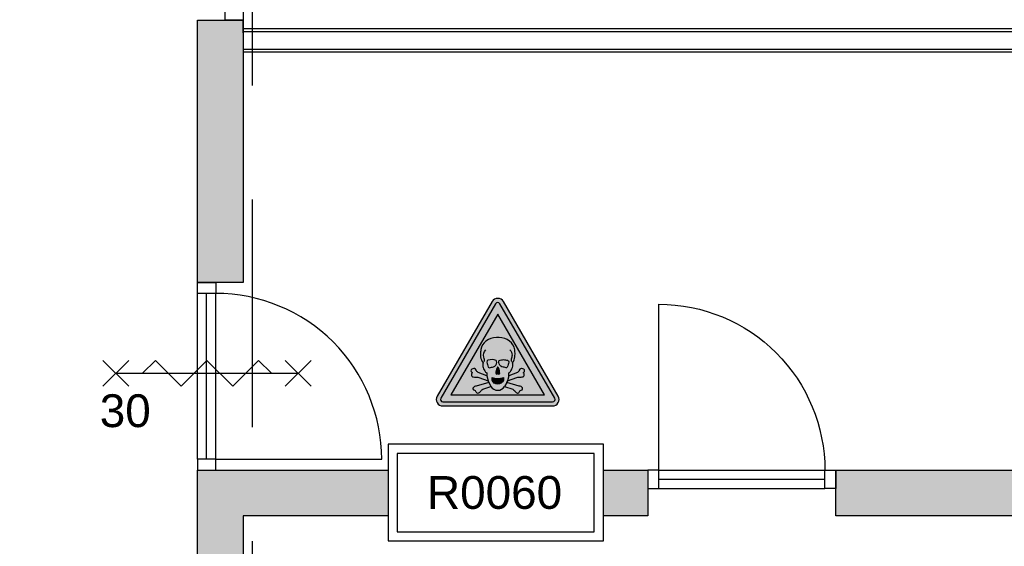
# Model space of a CAD drawing. Header units: millimetres. Extents: x 0 to 116900, y 0 to 82100.
# Tile 24 of 35: x 45527 to 50926, y 56497 to 59386. Entities that reach past the tile are written whole.
import ezdxf
from ezdxf.enums import TextEntityAlignment as Align

# ---------------------------------------------------------------- set-up
doc = ezdxf.new("R2010")
doc.units = ezdxf.units.MM
doc.header["$LTSCALE"] = 50
doc.header["$MEASUREMENT"] = 0
doc.linetypes.add('B0403', pattern=[37.5, 25, -12.5])
doc.layers.get('0').update_dxf_attribs({"color": 8, "linetype": 'CONTINUOUS'})
for name, color, linetype in [('AA22FG2-_BAKSTEEN', 9, 'CONTINUOUS'), ('AA65----_BEVEILIGING', 240, 'CONTINUOUS'), ('AAR0OP1-_OPPERVLAK1', 9, 'CONTINUOUS'), ('AL22FG2-_BAKSTEEN', 2, 'CONTINUOUS'), ('AL22XI--_HOUT', 1, 'CONTINUOUS'), ('AL65----_BEVEILIGING', 240, 'CONTINUOUS'), ('ALR3OR3-_OPPR30', 150, 'B0403'), ('AT$1A---_ALGEMEEN', 7, 'CONTINUOUS'), ('AT65---_BEVEILIGING', 7, 'CONTINUOUS'), ('LAYER01', 252, 'CONTINUOUS'), ('LAYER22', 1, 'CONTINUOUS'), ('LAYER30', 8, 'CONTINUOUS')]:
    doc.layers.add(name, color=color, linetype=linetype)
doc.styles.add('01_100', font='arial.ttf', dxfattribs={"height": 180})
doc.styles.add('03_1', font='arial.ttf', dxfattribs={"height": 3.5})

# ---------------------------------------------------------------- blocks, each defined once
blk = doc.blocks.new('A-S-65S035')
at = {"layer": 'AL65----_BEVEILIGING'}
for p, q in [((-0.7071067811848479, 4.292893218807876), (0.7071067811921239, 5.707106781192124)), ((-0.7071067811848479, 5.707106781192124), (0.7071067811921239, 4.292893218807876)), ((0, 5), (0, -5)), ((-0.7071067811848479, -5.707106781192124), (0.7071067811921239, -4.292893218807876)), ((-0.7071067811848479, -4.292893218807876), (0.7071067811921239, -5.707106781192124))]:
    blk.add_line(p, q, dxfattribs=at)
blk.add_lwpolyline([(0, 3.535533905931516), (0.7071067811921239, 2.828427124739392), (-0.7071067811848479, 1.414213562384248), (0.7071067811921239, 0), (-0.7071067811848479, -1.414213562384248), (0.7071067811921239, -2.828427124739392), (0, -3.535533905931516)], dxfattribs=at)
at = {"layer": 'AT65---_BEVEILIGING', "color": 3, "style": '03_1', "width": 0.8}
blk.add_attdef('TIJD', text='', height=3.5, dxfattribs=at).set_placement((3.637978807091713e-12, -7.5), align=Align.MIDDLE)
blk = doc.blocks.new('B1H-65S003')
at = {"layer": 'AA65----_BEVEILIGING'}
h = blk.add_hatch(color=50, dxfattribs=at)
h.paths.add_polyline_path([(0.375464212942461, 227.2033015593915), (0.375464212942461, 245.9403876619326, 0.2672644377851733), (-25.63251416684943, 230.9689281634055), (-159.7705128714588, 0), (-138.1027548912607, 1.455191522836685e-11), (-9.429712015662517, 221.5589548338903, -0.2672640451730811)])
h.paths.add_polyline_path([(10.1806836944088, 221.5589722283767), (138.8542622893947, 0), (160.5220425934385, 0), (26.38346915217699, 230.9689743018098, 0.2672644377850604), (0.375464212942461, 245.9403876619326), (0.375464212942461, 227.2033015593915, -0.2672648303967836)])
h.paths.add_polyline_path([(160.5220425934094, -1.455191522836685e-11), (138.8542622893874, -1.455191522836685e-11), (260.913505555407, -210.1699570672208, -0.5782028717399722), (251.1083127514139, -227.2033015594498), (0.375464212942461, -227.2033015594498), (0.3754642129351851, -245.9403876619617), (251.1083127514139, -245.9403876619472, 0.5782028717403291), (277.1162910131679, -200.7599549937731)])
h.paths.add_polyline_path([(-250.3563067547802, -227.2033015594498, -0.5782022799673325), (-260.1615096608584, -210.1699744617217), (-138.1027548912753, -1.455191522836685e-11), (-159.7705128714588, -1.455191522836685e-11), (-276.3643118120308, -200.7600011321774, 0.578202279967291), (-250.3563067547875, -245.9403876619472), (0.375464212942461, -245.9403876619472), (0.375464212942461, -227.2033015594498)])
blk.add_hatch(color=50, dxfattribs=at).paths.add_polyline_path([(-213.2462426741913, -194.4184890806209), (213.8995840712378, -194.4184890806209), (0.3565766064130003, 173.3536306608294)])
at = {"layer": 'AL65----_BEVEILIGING'}
h = blk.add_hatch(color=250, dxfattribs=at)
edge = h.paths.add_edge_path()
edge.add_arc((-250.3563067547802, -215.8644646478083), 11.33883691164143, 149.8536041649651, 269.9999999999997)
edge.add_line((-250.3563067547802, -227.2033015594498), (251.1083127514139, -227.2033015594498))
edge.add_arc((251.1083127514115, -215.8644646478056), 11.33883691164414, 270.0000000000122, 390.1464974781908)
edge.add_line((260.913505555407, -210.1699570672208), (10.18068369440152, 221.5589722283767))
edge.add_arc((0.3754908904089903, 215.864464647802), 11.33883691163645, 30.1464974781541, 149.8536041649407)
edge.add_line((-9.429712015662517, 221.5589548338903), (-260.1615096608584, -210.1699744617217))
h.paths.add_polyline_path([(0.3565766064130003, 173.3536306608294), (-213.2462426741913, -194.4184890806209), (213.8995840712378, -194.4184890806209)], flags=16)
h = blk.add_hatch(color=250, dxfattribs=at)
edge = h.paths.add_edge_path()
edge.add_spline(control_points=[(50.5734042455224, -44.37277103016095), (50.5734042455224, -41.16292400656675), (48.47906724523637, -38.21872709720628), (45.59770044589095, -37.14841066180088)], knot_values=[7, 7, 7, 7, 8, 8, 8, 8], degree=3, periodic=0)
edge.add_spline(control_points=[(45.59770044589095, -37.14841066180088), (39.31248487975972, -35.27563247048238), (33.02616703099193, -34.20531603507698), (26.47971048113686, -34.20531603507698)], knot_values=[8, 8, 8, 8, 9, 9, 9, 9], degree=3, periodic=0)
edge.add_spline(control_points=[(26.47971048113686, -34.20531603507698), (20.19339263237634, -34.20531603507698), (13.6447315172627, -35.27563247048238), (7.621859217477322, -37.41626534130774)], knot_values=[9, 9, 9, 9, 10, 10, 10, 10], degree=3, periodic=0)
edge.add_spline(control_points=[(7.359515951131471, -37.41626534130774), (6.050004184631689, -40.0926075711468), (5.265178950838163, -43.30245459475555), (5.265178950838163, -46.51450618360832)], knot_values=[0, 0, 0, 0, 1, 1, 1, 1], degree=3, periodic=0)
edge.add_spline(control_points=[(5.265178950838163, -46.51450618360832), (5.265178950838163, -55.88060170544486), (11.28805125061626, -63.90742382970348), (19.66980838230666, -66.58376605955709)], knot_values=[1, 1, 1, 1, 2, 2, 2, 2], degree=3, periodic=0)
edge.add_spline(control_points=[(19.66980838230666, -66.58376605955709), (26.2184694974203, -68.45544196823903), (32.76602832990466, -70.06146776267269), (39.57372586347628, -70.86503180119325)], knot_values=[2, 2, 2, 2, 3, 3, 3, 3], degree=3, periodic=0)
edge.add_spline(control_points=[(39.57372586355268, -70.86503180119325), (39.5737311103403, -70.86503180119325), (39.83607175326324, -70.86503180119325), (40.09841239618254, -70.86503180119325)], knot_values=[3.00001, 3.00001, 3.00001, 3.00001, 4, 4, 4, 4], degree=3, periodic=0)
edge.add_spline(control_points=[(40.09841239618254, -70.86503180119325), (41.66916514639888, -70.86503180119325), (43.24102017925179, -69.79581764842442), (44.02694769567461, -68.18868957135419)], knot_values=[4, 4, 4, 4, 5, 5, 5, 5], degree=3, periodic=0)
edge.add_spline(control_points=[(44.02694769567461, -68.18868957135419), (47.17065776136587, -60.96432920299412), (49.52733802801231, -53.20425947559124), (50.5734042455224, -45.17633506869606)], knot_values=[5, 5, 5, 5, 6, 6, 6, 6], degree=3, periodic=0)
edge.add_spline(control_points=[(50.5734042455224, -45.17633506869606), (50.5734042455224, -44.90848038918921), (50.5734042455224, -44.64062570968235), (50.5734042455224, -44.37277103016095)], knot_values=[6, 6, 6, 6, 7, 7, 7, 7], degree=3, periodic=0)
edge = h.paths.add_edge_path()
edge.add_spline(control_points=[(-4.163746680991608, -46.51450618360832), (-4.163746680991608, -43.30245459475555), (-4.68788207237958, -40.0926075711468), (-6.259737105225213, -37.41626534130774)], knot_values=[0, 0, 0, 0, 1, 1, 1, 1], degree=3, periodic=0)
edge.add_spline(control_points=[(-6.259737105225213, -37.41626534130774), (-18.56782497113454, -33.13499959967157), (-31.92528590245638, -33.13499959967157), (-44.23447605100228, -37.14841066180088)], knot_values=[6, 6, 6, 6, 7, 7, 7, 7], degree=3, periodic=0)
edge.add_spline(control_points=[(-44.23447605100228, -37.14841066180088), (-47.63887595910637, -38.21872709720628), (-49.73486638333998, -41.69642880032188), (-49.210730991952, -45.44418974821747)], knot_values=[5, 5, 5, 5, 6, 6, 6, 6], degree=3, periodic=0)
edge.add_spline(control_points=[(-49.210730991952, -45.44418974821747), (-48.16301135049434, -53.20425947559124), (-46.06702092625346, -60.96432920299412), (-42.92496428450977, -68.18868957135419)], knot_values=[4, 4, 4, 4, 5, 5, 5, 5], degree=3, periodic=0)
edge.add_spline(control_points=[(-42.92496428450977, -68.18868957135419), (-42.13903676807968, -70.06146776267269), (-40.04414862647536, -71.13288648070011), (-38.21050146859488, -70.86503180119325)], knot_values=[3, 3, 3, 3, 4, 4, 4, 4], degree=3, periodic=0)
edge.add_spline(control_points=[(-38.21050146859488, -70.86503180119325), (-31.4005993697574, -69.79581764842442), (-24.85304053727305, -68.45544196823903), (-18.56782497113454, -66.58376605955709)], knot_values=[2, 2, 2, 2, 3, 3, 3, 3], degree=3, periodic=0)
edge.add_spline(control_points=[(-18.56782497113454, -66.58376605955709), (-9.925929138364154, -63.90742382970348), (-4.163746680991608, -55.88060170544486), (-4.163746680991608, -46.51450618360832)], knot_values=[1, 1, 1, 1, 2, 2, 2, 2], degree=3, periodic=0)
h = blk.add_hatch(color=250, dxfattribs=at)
edge = h.paths.add_edge_path()
edge.add_spline(control_points=[(9.453852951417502, -96.28587385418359), (9.193714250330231, -87.72334237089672), (7.359515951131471, -79.16081088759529), (3.955667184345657, -71.13288648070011)], knot_values=[4, 4, 4, 4, 5, 5, 5, 5], degree=3, periodic=0)
edge.add_spline(control_points=[(3.955667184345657, -71.13288648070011), (3.430980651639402, -69.52796296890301), (2.121468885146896, -68.7243989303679), (0.5496138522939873, -68.7243989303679)], knot_values=[5, 5, 5, 5, 6, 6, 6, 6], degree=3, periodic=0)
edge.add_spline(control_points=[(0.5496138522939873, -68.7243989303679), (0.3659368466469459, -68.7243989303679), (0.1822489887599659, -68.74022149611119), (0, -68.77112044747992)], knot_values=[6, 6, 6, 6, 6.140322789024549, 6.140322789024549, 6.140322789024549, 6.140322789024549], degree=3, periodic=0)
edge.add_line((0, -68.77112044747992), (0, -97.4962049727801))
edge.add_spline(control_points=[(-3.637978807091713e-12, -97.4962049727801), (1.282603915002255, -97.20661457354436), (2.69760916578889, -97.78456983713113), (3.168637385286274, -99.23007076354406)], knot_values=[12.3998304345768, 12.3998304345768, 12.3998304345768, 12.3998304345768, 13, 13, 13, 13], degree=3, periodic=0)
edge.add_spline(control_points=[(3.168637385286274, -99.23007076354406), (3.693323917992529, -100.0336348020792), (4.478149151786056, -100.5682418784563), (5.525317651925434, -100.5682418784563)], knot_values=[0, 0, 0, 0, 1, 1, 1, 1], degree=3, periodic=0)
edge.add_spline(control_points=[(5.525317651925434, -100.5682418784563), (7.884202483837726, -100.5682418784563), (9.453852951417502, -98.69546368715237), (9.453852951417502, -96.28587385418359)], knot_values=[2, 2, 2, 2, 3, 3, 3, 3], degree=3, periodic=0)
edge = h.paths.add_edge_path()
edge.add_spline(control_points=[(0, -68.77112044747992), (-1.116534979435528, -68.9604205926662), (-2.179064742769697, -69.71558419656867), (-2.854234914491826, -70.86503180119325)], knot_values=[6.140322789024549, 6.140322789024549, 6.140322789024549, 6.140322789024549, 7, 7, 7, 7], degree=3, periodic=0)
edge.add_spline(control_points=[(-2.854234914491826, -70.86503180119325), (-5.997393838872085, -78.89295620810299), (-7.829938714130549, -87.45658997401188), (-8.35407410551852, -96.02022373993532)], knot_values=[7, 7, 7, 7, 8, 8, 8, 8], degree=3, periodic=0)
edge.add_spline(control_points=[(-8.35407410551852, -96.02022373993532), (-8.35407410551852, -96.28587385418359), (-8.35407410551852, -96.28587385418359), (-8.35407410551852, -96.28587385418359)], knot_values=[8, 8, 8, 8, 9, 9, 9, 9], degree=3, periodic=0)
edge.add_spline(control_points=[(-8.35407410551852, -96.28587385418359), (-8.35407410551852, -98.69546368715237), (-6.520426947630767, -100.5682418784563), (-4.163746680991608, -100.5682418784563)], knot_values=[9, 9, 9, 9, 10, 10, 10, 10], degree=3, periodic=0)
edge.add_spline(control_points=[(-4.163746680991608, -100.5682418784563), (-3.378370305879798, -100.5682418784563), (-2.33120180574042, -100.0336348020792), (-2.068858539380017, -99.23007076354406)], knot_values=[11, 11, 11, 11, 12, 12, 12, 12], degree=3, periodic=0)
edge.add_spline(control_points=[(-2.068858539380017, -99.23007076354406), (-1.650168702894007, -98.26708413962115), (-0.8544653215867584, -97.68912887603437), (-3.637978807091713e-12, -97.4962049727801)], knot_values=[12, 12, 12, 12, 12.3998304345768, 12.3998304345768, 12.3998304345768, 12.3998304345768], degree=3, periodic=0)
edge.add_line((0, -97.4962049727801), (0, -68.77112044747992))
h = blk.add_hatch(color=250, dxfattribs=at)
h.paths.add_polyline_path([(26.2184694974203, -128.129716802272), (26.2184694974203, -115.8205266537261, -0.09889596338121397), (0, -120.7339457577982), (0, -146.598719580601, 0.3281017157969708)])
h.paths.add_polyline_path([(0, -120.7339457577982, -0.0940732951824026), (-24.89380053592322, -115.7009091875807), (-25.11538380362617, -128.129716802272, 0.316852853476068), (0, -146.598719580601)])
at = {"layer": 'AA65----_BEVEILIGING', "color": 50, "flags": 128}
blk.add_lwpolyline([(0.3565766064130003, 173.3536306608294), (-213.2462426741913, -194.4184890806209), (213.8995840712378, -194.4184890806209), (0.3565766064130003, 173.3536306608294)], dxfattribs=at)
at = {"layer": 'AL65----_BEVEILIGING', "color": 50, "flags": 128}
blk.add_lwpolyline([(-276.3643118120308, -200.7600011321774, 0.5782022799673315), (-250.3563067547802, -245.9403876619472), (251.1083127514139, -245.9403876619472, 0.57820287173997), (277.1162910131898, -200.7599549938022), (26.38346915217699, 230.9689743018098, 0.5756475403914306), (-25.63251416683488, 230.9689281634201)], format="xyb", close=True, dxfattribs=at)
at = {"layer": 'AL65----_BEVEILIGING', "color": 250, "flags": 128}
for points in [[(-260.1615096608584, -210.1699744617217, 0.5782022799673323), (-250.3563067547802, -227.2033015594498), (251.1083127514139, -227.2033015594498, 0.578202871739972), (260.913505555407, -210.1699570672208), (10.18068369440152, 221.5589722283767, 0.5756475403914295), (-9.429712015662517, 221.5589548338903)], [(-24.89380053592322, -115.7009091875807, 0.1947814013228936), (26.2184694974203, -115.8205266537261), (26.2184694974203, -128.129716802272, -0.719783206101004), (-25.11538380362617, -128.129716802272)]]:
    blk.add_lwpolyline(points, format="xyb", close=True, dxfattribs=at)
blk.add_lwpolyline([(-213.2462426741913, -194.4184890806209), (213.8995840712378, -194.4184890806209), (0.3565766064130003, 173.3536306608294), (-213.2462426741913, -194.4184890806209)], close=True, dxfattribs=at)
for points in [[(-49.210730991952, -108.5961662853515), (-43.97213278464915, -130.8060590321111), (-30.53629321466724, -157.6818782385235)], [(50.5734042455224, -108.5961662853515), (45.07411619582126, -130.8060590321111), (41.66916514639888, -139.1018381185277), (31.97899853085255, -157.5650722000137)]]:
    blk.add_lwpolyline(points, dxfattribs=at)
at = {"layer": 'AL65----_BEVEILIGING', "color": 250}
for points in [[(-53.40105841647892, 50.62249731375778), (-65.97148954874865, 41.25695293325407), (-74.35269553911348, 27.07222888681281), (-76.70937580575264, 11.55264057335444)], [(54.50304182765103, 50.62249731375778), (40.88323762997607, 60.7899523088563), (24.12192793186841, 66.409940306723), (7.097172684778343, 66.409940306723)], [(77.81080807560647, 11.28478589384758), (75.45412780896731, 27.07222888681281), (67.07347295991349, 41.25695293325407), (54.50304182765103, 50.62249731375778)], [(-63.09067389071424, -23.50104939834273), (-66.49562494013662, -10.65835445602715), (-63.09067389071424, 2.187647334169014), (-53.9240915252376, 10.48287527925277)], [(-77.75709544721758, -21.36151881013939), (-76.97171907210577, -31.2611191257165), (-72.78139164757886, -40.89506932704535), (-65.97148954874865, -48.12053197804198)], [(-60.20930709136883, -33.13499959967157), (-60.99578574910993, -30.19190497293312), (-62.04295424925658, -26.97985338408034), (-63.09067389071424, -23.50104939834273)], [(-63.09067389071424, -43.30245459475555), (-63.09067389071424, -43.30245459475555), (-60.73399362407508, -40.0926075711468), (-60.73399362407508, -40.0926075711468)], [(64.4544494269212, -22.69968992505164), (63.66852191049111, -25.90953694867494), (62.62135341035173, -29.38834093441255), (61.57418491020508, -32.59929024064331)], [(62.09776916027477, -40.0926075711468), (62.09776916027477, -40.0926075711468), (64.4544494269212, -43.30245459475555), (64.4544494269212, -43.30245459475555)], [(67.33471394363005, -48.12053197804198), (74.14461604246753, -40.62721464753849), (78.0731513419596, -31.2611191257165), (78.85797657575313, -21.09366413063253)], [(-108.1387604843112, -75.41304993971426), (-111.5431603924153, -75.94875929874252), (-114.6863193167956, -77.01907573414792), (-117.8278248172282, -78.35724684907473)], [(-89.5421502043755, -92.27246279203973), (-93.73302877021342, -90.39858231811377), (-96.61439556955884, -86.65412821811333), (-97.66321749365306, -82.10280323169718)], [(-67.54334458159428, -64.97774026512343), (-65.70969742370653, -72.20320291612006), (-62.82943290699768, -79.42756328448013), (-58.9014487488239, -85.58381178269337)], [(-58.9014487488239, -85.58381178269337), (-56.54311505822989, -89.59722284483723), (-53.40105841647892, -92.80817215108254), (-49.73486638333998, -95.21665970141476)], [(-2.854234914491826, -70.86503180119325), (-5.997393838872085, -78.89295620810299), (-7.829938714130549, -87.45658997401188), (-8.35407410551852, -96.02022373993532)], [(9.453852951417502, -96.28587385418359), (9.193714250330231, -87.72334237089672), (7.359515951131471, -79.16081088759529), (3.955667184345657, -71.13288648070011)], [(51.09809077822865, -95.21665970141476), (54.76428281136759, -92.80817215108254), (57.64564961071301, -89.32936816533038), (60.00232987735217, -85.58381178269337)], [(60.00232987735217, -85.58381178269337), (64.19320844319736, -79.16081088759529), (67.07347295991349, -72.20320291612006), (68.90767125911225, -64.70988558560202)], [(98.76299633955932, -82.10280323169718), (97.98037567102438, -86.65412821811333), (94.83446104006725, -90.39858231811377), (90.90592574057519, -92.27246279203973)], [(119.1949072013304, -78.35724684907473), (116.0478902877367, -77.01907573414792), (112.906384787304, -76.21661397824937), (109.5003314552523, -75.41304993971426)], [(-117.0429995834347, -95.48451438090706), (-117.3053428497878, -96.02022373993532), (-117.8278248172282, -96.28587385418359), (-118.3525113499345, -96.02022373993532)], [(-95.30488380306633, -114.4823555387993), (-92.16117373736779, -114.215603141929), (-89.0196682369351, -114.7502102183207), (-86.13830143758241, -115.8205266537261)], [(-49.210730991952, -108.5961662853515), (-49.210730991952, -108.5961662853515), (-89.5421502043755, -92.27246279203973), (-89.5421502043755, -92.27246279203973)], [(-86.13830143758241, -115.8205266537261), (-86.13830143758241, -115.8205266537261), (-43.97213278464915, -130.8060590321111), (-43.97213278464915, -130.8060590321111)], [(-43.97213278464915, -130.8060590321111), (-42.66317215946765, -133.749153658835), (-41.61600365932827, -136.425495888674), (-40.56718173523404, -139.1018381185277)], [(-8.35407410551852, -96.02022373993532), (-8.35407410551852, -96.28587385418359), (-8.35407410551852, -96.28587385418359), (-8.35407410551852, -96.28587385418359)], [(-8.35407410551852, -96.28587385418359), (-8.35407410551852, -98.69546368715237), (-6.520426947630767, -100.5682418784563), (-4.163746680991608, -100.5682418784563)], [(-4.163746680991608, -100.5682418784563), (-3.378370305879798, -100.5682418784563), (-2.33120180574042, -100.0336348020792), (-2.068858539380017, -99.23007076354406)], [(-4.163746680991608, -100.5682418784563), (-4.163746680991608, -100.5682418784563), (-4.163746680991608, -100.5682418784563), (-4.163746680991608, -100.5682418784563)], [(-2.068858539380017, -99.23007076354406), (-1.021690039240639, -96.82158321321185), (2.383812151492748, -96.82158321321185), (3.168637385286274, -99.23007076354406)], [(3.168637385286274, -99.23007076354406), (3.693323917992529, -100.0336348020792), (4.478149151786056, -100.5682418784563), (5.525317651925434, -100.5682418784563)], [(5.525317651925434, -100.5682418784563), (7.884202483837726, -100.5682418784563), (9.453852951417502, -98.69546368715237), (9.453852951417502, -96.28587385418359)], [(5.525317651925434, -100.5682418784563), (5.525317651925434, -100.5682418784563), (5.525317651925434, -100.5682418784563), (5.525317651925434, -100.5682418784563)], [(9.453852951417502, -96.28587385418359), (9.453852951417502, -96.28587385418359), (9.453852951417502, -96.28587385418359), (9.453852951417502, -96.28587385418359)], [(41.66916514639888, -139.1018381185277), (42.97977919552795, -136.1576412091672), (44.02694769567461, -133.4812989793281), (45.07411619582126, -130.8060590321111)], [(45.07411619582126, -130.8060590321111), (45.07411619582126, -130.8060590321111), (87.23973370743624, -115.8205266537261), (87.23973370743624, -115.8205266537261)], [(90.90592574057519, -92.27246279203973), (90.90592574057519, -92.27246279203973), (50.5734042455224, -108.5961662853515), (50.5734042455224, -108.5961662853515)], [(87.23973370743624, -115.8205266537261), (90.11999822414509, -114.7502102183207), (93.26260600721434, -114.215603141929), (96.4107252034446, -114.4823555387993)], [(118.1444318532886, -95.48451438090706), (117.6197453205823, -93.87738630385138), (118.1444318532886, -92.27246279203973), (119.7195937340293, -91.47000103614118)], [(119.7195937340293, -96.02022373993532), (119.1949072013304, -96.28587385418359), (118.4089796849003, -96.02022373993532), (118.1444318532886, -95.48451438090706)], [(-97.66321749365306, -155.4244393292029), (-103.4253999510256, -155.4244393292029), (-108.924136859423, -158.3664316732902), (-112.0672957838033, -163.4523637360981)], [(-106.3051133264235, -174.4222804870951), (-106.3051133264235, -174.4222804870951), (-106.0427700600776, -174.4222804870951), (-106.0427700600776, -174.4222804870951)], [(-106.0427700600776, -174.4222804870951), (-103.6844363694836, -174.1544258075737), (-101.5912016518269, -175.4936992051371), (-100.5429308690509, -177.6332297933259)], [(-100.5429308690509, -177.6332297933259), (-99.49521122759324, -179.7738626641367), (-98.70873256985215, -181.3798884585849), (-97.66321749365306, -182.985914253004)], [(-40.56718173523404, -139.1018381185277), (-40.56718173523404, -139.1018381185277), (-97.66321749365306, -155.4244393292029), (-97.66321749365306, -155.4244393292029)], [(-87.18546993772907, -186.4636159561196), (-82.20976613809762, -183.5216236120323), (-78.01943871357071, -179.7738626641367), (-74.87572864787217, -175.2258445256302)], [(-74.87572864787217, -175.2258445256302), (-73.04318377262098, -172.5495022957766), (-70.9471933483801, -170.4088694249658), (-68.32816981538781, -168.8039459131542)], [(-68.32816981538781, -168.8039459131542), (-68.32816981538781, -168.8039459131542), (-30.61577413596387, -157.5650722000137), (-30.61577413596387, -157.5650722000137)], [(31.97899853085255, -157.5650722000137), (31.97899853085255, -157.5650722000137), (69.43125550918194, -168.8039459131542), (69.43125550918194, -168.8039459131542)], [(98.76299633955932, -155.4244393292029), (98.76299633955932, -155.4244393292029), (41.66916514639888, -139.1018381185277), (41.66916514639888, -139.1018381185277)], [(69.43125550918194, -168.8039459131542), (72.0502790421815, -170.4088694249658), (74.40695930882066, -172.5495022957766), (76.24005532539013, -175.2258445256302)], [(76.24005532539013, -175.2258445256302), (79.3826631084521, -179.7738626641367), (83.5735416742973, -183.7883760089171), (88.2869022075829, -186.4636159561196)], [(113.1676257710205, -163.4523637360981), (110.0250179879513, -158.3664316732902), (104.7869709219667, -155.4244393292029), (98.76299633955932, -155.4244393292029)], [(99.02533960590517, -182.985914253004), (100.0725081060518, -180.8452813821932), (100.8595379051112, -179.2403578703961), (101.9056041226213, -177.3653751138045)], [(101.9056041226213, -177.3653751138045), (102.9538749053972, -175.4936992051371), (105.0482119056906, -174.1544258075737), (107.4093013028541, -174.4222804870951)], [(107.4093013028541, -174.4222804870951), (107.4093013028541, -174.4222804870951), (107.4093013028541, -174.4222804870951), (107.4093013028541, -174.4222804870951)]]:
    blk.add_open_spline(points, degree=3, dxfattribs=at)
for points, knots in [([(7.097172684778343, 66.409940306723), (7.097172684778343, 66.409940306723), (7.097172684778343, 66.409940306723), (6.834829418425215, 66.409940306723), (6.834829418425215, 66.409940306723), (-5.473258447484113, 66.409940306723), (-5.473258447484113, 66.409940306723), (-5.735601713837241, 66.409940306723), (-5.735601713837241, 66.409940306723), (-5.997393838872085, 66.409940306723), (-23.02049566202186, 66.409940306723), (-39.51946209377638, 60.7899523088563), (-53.40105841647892, 50.62249731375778)], [66, 66, 66, 66, 67, 67, 67, 68, 68, 68, 69, 69, 69, 70, 70, 70, 70]), ([(-76.70937580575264, 11.55264057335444), (-77.75709544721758, 4.595032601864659), (-78.28123083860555, -2.630430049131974), (-78.28123083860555, -9.85479041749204), (-78.28123083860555, -13.59924451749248), (-78.01943871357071, -17.34810774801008), (-77.75709544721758, -21.36151881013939)], [71, 71, 71, 71, 72, 72, 72, 73, 73, 73, 73]), ([(55.28786706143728, 10.48287527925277), (61.83542589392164, 4.327177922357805), (65.76506347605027, -4.503208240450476), (65.76506347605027, -13.59924451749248), (65.76506347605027, -16.5434414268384), (65.24037694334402, -19.75549301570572), (64.4544494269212, -22.69968992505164)], [22, 22, 22, 22, 23, 23, 23, 24, 24, 24, 24]), ([(78.85797657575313, -21.09366413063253), (79.12031984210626, -17.34810774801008), (79.3826631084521, -13.59924451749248), (79.3826631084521, -9.85479041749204), (79.3826631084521, -2.630430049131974), (78.85797657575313, 4.327177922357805), (77.81080807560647, 11.28478589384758)], [62, 62, 62, 62, 63, 63, 63, 64, 64, 64, 64]), ([(-60.73399362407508, -40.0926075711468), (-60.20930709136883, -38.75443645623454), (-59.68627398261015, -37.14841066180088), (-59.68627398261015, -35.81134182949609), (-59.68627398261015, -34.74102539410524), (-59.94861724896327, -33.93746135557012), (-60.20930709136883, -33.13499959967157)], [42, 42, 42, 42, 43, 43, 43, 44, 44, 44, 44]), ([(-6.259737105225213, -37.41626534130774), (-4.68788207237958, -40.0926075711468), (-4.163746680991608, -43.30245459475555), (-4.163746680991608, -46.51450618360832), (-4.163746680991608, -55.88060170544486), (-9.925929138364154, -63.90742382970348), (-18.56782497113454, -66.58376605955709), (-24.85304053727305, -68.45544196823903), (-31.4005993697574, -69.79581764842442), (-38.21050146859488, -70.86503180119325), (-40.04414862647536, -71.13288648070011), (-42.13903676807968, -70.06146776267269), (-42.92496428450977, -68.18868957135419), (-46.06702092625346, -60.96432920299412), (-48.16301135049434, -53.20425947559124), (-49.210730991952, -45.44418974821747), (-49.73486638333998, -41.69642880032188), (-47.63887595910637, -38.21872709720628), (-44.23447605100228, -37.14841066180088), (-31.92528590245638, -33.13499959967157), (-18.56782497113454, -33.13499959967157), (-6.259737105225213, -37.41626534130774)], [0, 0, 0, 0, 1, 1, 1, 2, 2, 2, 3, 3, 3, 4, 4, 4, 5, 5, 5, 6, 6, 6, 7, 7, 7, 7]), ([(7.359515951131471, -37.41626534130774), (6.050004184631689, -40.0926075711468), (5.265178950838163, -43.30245459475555), (5.265178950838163, -46.51450618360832), (5.265178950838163, -55.88060170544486), (11.28805125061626, -63.90742382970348), (19.66980838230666, -66.58376605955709), (26.2184694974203, -68.45544196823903), (32.76602832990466, -70.06146776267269), (39.57372586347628, -70.86503180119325), (39.57372586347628, -70.86503180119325), (39.83606912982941, -70.86503180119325), (40.09841239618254, -70.86503180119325), (41.66916514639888, -70.86503180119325), (43.24102017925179, -69.79581764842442), (44.02694769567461, -68.18868957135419), (47.17065776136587, -60.96432920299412), (49.52733802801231, -53.20425947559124), (50.5734042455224, -45.17633506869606), (50.5734042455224, -44.90848038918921), (50.5734042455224, -44.64062570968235), (50.5734042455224, -44.37277103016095), (50.5734042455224, -41.16292400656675), (48.47906724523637, -38.21872709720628), (45.59770044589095, -37.14841066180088), (39.31248487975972, -35.27563247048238), (33.02616703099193, -34.20531603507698), (26.47971048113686, -34.20531603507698), (20.19339263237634, -34.20531603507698), (13.6447315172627, -35.27563247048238), (7.621859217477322, -37.41626534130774), (7.621859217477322, -37.41626534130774), (7.359515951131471, -37.41626534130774), (7.359515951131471, -37.41626534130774)], [0, 0, 0, 0, 1, 1, 1, 2, 2, 2, 3, 3, 3, 4, 4, 4, 5, 5, 5, 6, 6, 6, 7, 7, 7, 8, 8, 8, 9, 9, 9, 10, 10, 10, 11, 11, 11, 11]), ([(61.57418491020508, -32.59929024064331), (61.04949837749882, -33.93746135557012), (61.04949837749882, -34.74102539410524), (61.04949837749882, -35.81134182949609), (61.04949837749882, -37.14841066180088), (61.31184164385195, -38.75443645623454), (62.09776916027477, -40.0926075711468)], [25, 25, 25, 25, 26, 26, 26, 27, 27, 27, 27]), ([(-117.8278248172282, -78.35724684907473), (-120.4485017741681, -79.42756328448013), (-122.2810466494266, -82.10280323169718), (-122.2810466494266, -85.0470001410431), (-122.2810466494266, -87.72334237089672), (-120.7091916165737, -90.13182992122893), (-118.3525113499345, -91.47000103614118)], [1, 1, 1, 1, 2, 2, 2, 3, 3, 3, 3]), ([(-97.66321749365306, -82.10280323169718), (-98.44804272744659, -78.08939216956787), (-102.1142347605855, -75.14629754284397), (-106.3051133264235, -75.14629754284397), (-106.8275952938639, -75.14629754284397), (-107.6146250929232, -75.14629754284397), (-108.1387604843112, -75.41304993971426)], [82, 82, 82, 82, 83, 83, 83, 84, 84, 84, 84]), ([(-65.97148954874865, -48.12053197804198), (-67.54334458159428, -51.33037900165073), (-68.32816981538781, -55.07813994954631), (-68.32816981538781, -58.55584165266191), (-68.32816981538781, -60.69647452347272), (-68.06637769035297, -62.83710739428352), (-67.54334458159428, -64.97774026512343)], [74, 74, 74, 74, 75, 75, 75, 76, 76, 76, 76]), ([(3.955667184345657, -71.13288648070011), (3.430980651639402, -69.52796296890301), (2.121468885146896, -68.7243989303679), (0.5496138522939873, -68.7243989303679), (-0.7593467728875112, -68.7243989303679), (-2.068858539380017, -69.52796296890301), (-2.854234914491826, -70.86503180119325)], [5, 5, 5, 5, 6, 6, 6, 7, 7, 7, 7]), ([(68.90767125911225, -64.70988558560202), (69.43125550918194, -62.83710739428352), (69.69139421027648, -60.69647452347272), (69.69139421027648, -58.55584165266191), (69.69139421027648, -55.07813994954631), (68.90767125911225, -51.33037900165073), (67.33471394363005, -48.12053197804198)], [59, 59, 59, 59, 60, 60, 60, 61, 61, 61, 61]), ([(109.5003314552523, -75.41304993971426), (108.7188130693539, -75.14629754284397), (108.1963311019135, -75.14629754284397), (107.4093013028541, -75.14629754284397), (103.2162181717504, -75.14629754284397), (99.8101648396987, -78.08939216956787), (98.76299633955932, -82.10280323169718)], [51, 51, 51, 51, 52, 52, 52, 53, 53, 53, 53]), ([(119.7195937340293, -91.47000103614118), (122.0729671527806, -90.13182992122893), (123.3824789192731, -87.72334237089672), (123.3824789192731, -85.0470001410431), (123.3824789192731, -82.10280323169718), (121.8106238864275, -79.42756328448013), (119.1949072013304, -78.35724684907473)], [48, 48, 48, 48, 49, 49, 49, 50, 50, 50, 50]), ([(-118.3525113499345, -96.02022373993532), (-119.6620231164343, -97.89189964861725), (-120.1861585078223, -100.0336348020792), (-120.1861585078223, -102.4410200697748), (-120.1861585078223, -107.7926022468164), (-116.5183130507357, -112.3428249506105), (-111.2808171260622, -113.4131413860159)], [6, 6, 6, 6, 7, 7, 7, 8, 8, 8, 8]), ([(-118.3525113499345, -91.47000103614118), (-117.3053428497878, -92.00571039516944), (-116.7806563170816, -93.07602683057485), (-116.7806563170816, -94.41309566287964), (-116.7806563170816, -94.68205262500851), (-116.7806563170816, -95.21665970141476), (-117.0429995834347, -95.48451438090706)], [3, 3, 3, 3, 4, 4, 4, 5, 5, 5, 5]), ([(-111.2808171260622, -113.4131413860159), (-107.6146250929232, -114.215603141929), (-103.6844363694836, -114.4823555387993), (-100.0182443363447, -114.4823555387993), (-98.44804272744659, -114.4823555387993), (-96.87618769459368, -114.4823555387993), (-95.30488380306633, -114.4823555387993)], [8, 8, 8, 8, 9, 9, 9, 10, 10, 10, 10]), ([(-49.73486638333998, -95.21665970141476), (-49.73486638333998, -96.02022373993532), (-49.73486638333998, -97.08943789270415), (-49.73486638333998, -97.89189964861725), (-49.73486638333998, -101.3718059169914), (-49.73486638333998, -104.849507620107), (-49.210730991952, -108.5961662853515)], [78, 78, 78, 78, 79, 79, 79, 80, 80, 80, 80]), ([(50.5734042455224, -108.5961662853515), (50.83574751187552, -104.849507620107), (51.09809077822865, -101.3718059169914), (51.09809077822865, -97.89189964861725), (51.09809077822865, -97.08943789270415), (51.09809077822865, -96.28587385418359), (51.09809077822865, -95.21665970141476)], [55, 55, 55, 55, 56, 56, 56, 57, 57, 57, 57]), ([(96.4107252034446, -114.4823555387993), (97.98037567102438, -114.4823555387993), (99.54892385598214, -114.4823555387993), (101.1207788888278, -114.4823555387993), (105.0482119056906, -114.4823555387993), (108.9811563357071, -114.215603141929), (112.6440415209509, -113.4131413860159)], [42, 42, 42, 42, 43, 43, 43, 44, 44, 44, 44]), ([(112.6440415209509, -113.4131413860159), (117.8820885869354, -112.3428249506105), (121.5482806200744, -107.7926022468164), (121.5482806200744, -102.4410200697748), (121.5482806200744, -100.0336348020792), (120.7634553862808, -97.89189964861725), (119.7195937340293, -96.02022373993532)], [44, 44, 44, 44, 45, 45, 45, 46, 46, 46, 46]), ([(-112.0672957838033, -163.4523637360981), (-112.590328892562, -164.522680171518), (-113.1144642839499, -165.8608512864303), (-113.1144642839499, -167.1979201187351), (-113.1144642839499, -171.2124334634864), (-109.9713053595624, -174.4222804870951), (-106.3051133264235, -174.4222804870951)], [15, 15, 15, 15, 16, 16, 16, 17, 17, 17, 17]), ([(-30.61577413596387, -157.5650722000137), (-23.54352877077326, -168.0003818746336), (-11.75847401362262, -174.1544258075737), (0.5496138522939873, -174.1544258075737), (13.12114726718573, -174.1544258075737), (24.64661446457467, -168.0003818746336), (31.97899853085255, -157.5650722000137)], [25, 25, 25, 25, 26, 26, 26, 27, 27, 27, 27]), ([(107.4093013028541, -174.4222804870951), (111.3345297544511, -174.4222804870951), (114.2158965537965, -171.2124334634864), (114.2158965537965, -167.1979201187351), (114.2158965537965, -165.8608512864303), (113.9535532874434, -164.522680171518), (113.1676257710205, -163.4523637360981)], [35, 35, 35, 35, 36, 36, 36, 37, 37, 37, 37]), ([(-97.66321749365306, -182.985914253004), (-96.35315458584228, -185.6611542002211), (-93.73302877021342, -187.2671799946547), (-90.85166197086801, -187.2671799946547), (-89.5421502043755, -187.2671799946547), (-88.23263843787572, -186.9993253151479), (-87.18546993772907, -186.4636159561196)], [20, 20, 20, 20, 21, 21, 21, 22, 22, 22, 22]), ([(88.2869022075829, -186.4636159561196), (89.33627527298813, -186.9993253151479), (90.64578703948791, -187.2671799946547), (91.95309424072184, -187.2671799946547), (95.09680430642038, -187.2671799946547), (97.71913468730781, -185.6611542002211), (99.02533960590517, -182.985914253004)], [30, 30, 30, 30, 31, 31, 31, 32, 32, 32, 32])]:
    blk.add_open_spline(points, degree=3, knots=knots, dxfattribs=at)

msp = doc.modelspace()

# ---------------------------------------------------------------- hatches: boundary and pattern name
at = {"layer": 'AA22FG2-_BAKSTEEN'}
h = msp.add_hatch(color=252, dxfattribs=at)
h.dxf.hatch_style = 1
h.paths.add_polyline_path([(47547.45764015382, 56914.19179496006), (46752.19498728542, 56914.19179496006), (46502.19498728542, 56914.19179496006), (46502.19498728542, 56114.19179496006), (46752.19498728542, 56114.19179496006), (46752.19498728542, 56664.19179496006), (47547.45764015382, 56664.19179496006)])
h.paths.add_polyline_path([(52067.19498728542, 56914.19179496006), (50002.19498728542, 56914.19179496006), (50002.19498728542, 56814.44179496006), (50002.19498728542, 56664.19179496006), (52067.19498728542, 56664.19179496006)])
h.paths.add_polyline_path([(48972.19498728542, 56914.19179496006), (48728.20289221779, 56914.19179496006), (48728.20289221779, 56664.19179496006), (48972.19498728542, 56664.19179496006)])
h.paths.add_polyline_path([(52067.19498728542, 57064.19179496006), (51249.19498728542, 57064.19179496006), (51249.19498728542, 56964.19179496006), (52067.19498728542, 56964.19179496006)])
h.paths.add_polyline_path([(54502.19498728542, 56914.19179496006), (54252.19498728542, 56914.19179496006), (54252.19498728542, 51898.19179496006), (54502.19498728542, 51898.19179496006)], flags=17)
h.paths.add_polyline_path([(54652.19498728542, 57064.19179496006), (54252.19498728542, 57064.19179496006), (54252.19498728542, 57049.19179496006), (54252.19498728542, 56964.19179496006), (54552.19498728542, 56964.19179496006), (54552.19498728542, 51898.19179496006), (54652.19498728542, 51898.19179496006)])
h.paths.add_polyline_path([(54502.19498728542, 50868.19179496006), (54252.19498728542, 50868.19179496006), (54252.19498728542, 48100.19179496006), (54502.19498728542, 48100.19179496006)])
h.paths.add_polyline_path([(54652.19498728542, 50868.19179496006), (54552.19498728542, 50868.19179496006), (54552.19498728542, 49668.19179496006), (54652.19498728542, 49668.19179496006)])
at = {"layer": 'AAR0OP1-_OPPERVLAK1'}
msp.add_hatch(color=252, dxfattribs=at).paths.add_polyline_path([(46752.19498728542, 59384.19081796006), (46653.19498728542, 59384.19277196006), (46502.19498728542, 59384.19179496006), (46502.19498728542, 57944.19179496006), (46602.19498728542, 57944.19179496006), (46752.19498728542, 57944.19179496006)])

# ---------------------------------------------------------------- linework, layer by layer
at = {"layer": 'AL22FG2-_BAKSTEEN'}
msp.add_lwpolyline([(47547.45764015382, 56664.19179496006), (46752.19498728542, 56664.19179496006), (46752.19498728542, 56114.19179496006)], dxfattribs=at)
at = {"layer": 'AL22XI--_HOUT', "color": 1, "linetype": 'Continuous'}
for points in [[(46752.19498728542, 59337.19179496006), (52099.03873728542, 59337.19179496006)], [(46752.19498728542, 59322.19179496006), (52099.03873728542, 59322.19179496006)], [(52099.03873728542, 59222.44179496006), (46752.19498728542, 59222.44179496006)], [(52099.03873728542, 59207.44179496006), (46752.19498728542, 59207.44179496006)]]:
    msp.add_lwpolyline(points, dxfattribs=at)
at = {"layer": 'AL22XI--_HOUT'}
for points in [[(47547.45764015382, 56526.55364647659), (48728.20289221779, 56526.55364647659), (48728.20289221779, 57056.89711503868), (47547.45764015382, 57056.89711503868)], [(47597.45764015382, 56576.55364647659), (48678.20289221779, 56576.55364647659), (48678.20289221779, 57006.89711503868), (47597.45764015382, 57006.89711503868)]]:
    msp.add_lwpolyline(points, close=True, dxfattribs=at)
at = {"layer": 'ALR3OR3-_OPPR30'}
msp.add_lwpolyline([(44302.19498728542, 70287.34599315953), (44302.19498728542, 62150.19179496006), (46802.22623728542, 62150.19179496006), (46802.22623728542, 45436.11007965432)], dxfattribs=at)
at = {"layer": 'LAYER01', "color": 2, "linetype": 'Continuous'}
for points in [[(46502.19498728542, 57944.19179496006), (46502.19498728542, 59384.19179496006)], [(46502.19498728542, 59384.19179496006), (46752.19498728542, 59384.19179496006)], [(46752.19498728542, 59384.19179496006), (46752.19498728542, 57944.19179496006)], [(46752.19498728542, 57944.19179496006), (46502.19498728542, 57944.19179496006)], [(46502.19498728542, 56114.19179496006), (46502.19498728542, 56914.19179496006)], [(46502.19498728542, 56914.19179496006), (46752.19498728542, 56914.19179496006)], [(46752.19498728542, 56914.19179496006), (47547.45764015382, 56914.19179496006)], [(48728.20289221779, 56914.19179496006), (48972.19498728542, 56914.19179496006)], [(48972.19498728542, 56914.19179496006), (48972.19498728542, 56664.19179496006)], [(50002.19498728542, 56914.19179496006), (52067.19498728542, 56914.19179496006)], [(50002.19498728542, 56664.19179496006), (50002.19498728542, 56914.19179496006)], [(48972.19498728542, 56664.19179496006), (48728.20289221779, 56664.19179496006)], [(52067.19498728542, 56664.19179496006), (50002.19498728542, 56664.19179496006)]]:
    msp.add_lwpolyline(points, dxfattribs=at)
at = {"layer": 'LAYER01', "color": 252}
for points in [[(46602.20475328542, 56974.20644296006), (47512.45475328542, 56974.45644296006, 0.414214), (46601.95475328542, 57884.45644296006)], [(49032.20865928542, 56914.45058396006), (49032.45865928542, 57824.70058396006, -0.414214), (49942.45865928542, 56914.20058396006)]]:
    msp.add_lwpolyline(points, format="xyb", dxfattribs=at)
at = {"layer": 'LAYER22', "color": 1, "linetype": 'Continuous'}
msp.add_lwpolyline([(46752.19498728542, 59314.19179496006), (46752.19498728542, 59384.19179496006)], dxfattribs=at)
at = {"layer": 'LAYER30', "color": 1, "linetype": 'Continuous'}
for points in [[(46653.19498728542, 59384.19277196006), (46653.19694028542, 59443.94277196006), (46752.19694028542, 59443.94081796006), (46752.19498728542, 59384.19081796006)], [(46602.19498728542, 57944.19179496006), (46602.19498728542, 57884.44179496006), (46502.44498728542, 57884.44179496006), (46502.44498728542, 57944.19179496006)], [(46602.19498728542, 56914.19179496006), (46602.19498728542, 56974.19179496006), (46502.19498728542, 56974.19179496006), (46502.19498728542, 56914.19179496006)], [(48972.19498728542, 56814.44179496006), (49032.19498728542, 56814.44179496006), (49032.19498728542, 56914.44179496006), (48972.19498728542, 56914.44179496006)], [(50002.19498728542, 56814.44179496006), (49942.44498728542, 56814.44179496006), (49942.44498728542, 56914.19179496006), (50002.19498728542, 56914.19179496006)]]:
    msp.add_lwpolyline(points, close=True, dxfattribs=at)
for points in [[(46502.19498728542, 56974.19179496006), (46502.44498728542, 57884.44179496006)], [(46552.19498728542, 56974.19179496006), (46552.19498728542, 57884.44179496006)], [(46602.19498728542, 56974.19179496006), (46602.19498728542, 57884.44179496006)], [(49032.19498728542, 56914.44179496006), (49942.44498728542, 56914.19179496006)], [(49032.19498728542, 56864.44179496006), (49942.44498728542, 56864.44179496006)], [(49032.19498728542, 56814.44179496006), (49942.44498728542, 56814.44179496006)]]:
    msp.add_lwpolyline(points, dxfattribs=at)

# ---------------------------------------------------------------- block references
at = {"xscale": 1.2, "yscale": 1.2, "zscale": 1.2}
msp.add_blockref('B1H-65S003', (48148.1712115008, 57562.08444642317), dxfattribs=at)
at = {"xscale": 100, "yscale": 100, "rotation": 90}
msp.add_blockref('A-S-65S035', (46554.21893561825, 57446.49206622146), dxfattribs=at)

# ---------------------------------------------------------------- texts
at = {"layer": 'AT$1A---_ALGEMEEN', "color": 7, "style": '01_100'}
for s, p in [('30', (45966.30489544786, 57150.89564894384)), ('R0060', (47760.92530398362, 56702.25013068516))]:
    msp.add_text(s, height=180, dxfattribs=at).set_placement(p)

doc.saveas('drawing.dxf')
